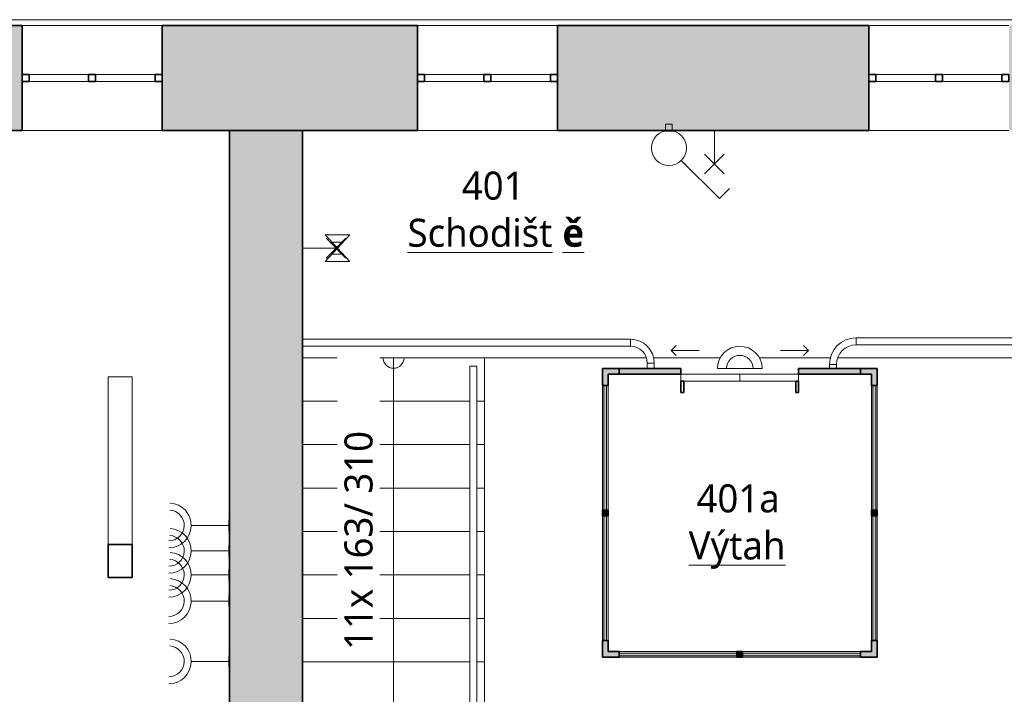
# Model space of a CAD drawing. Header units: metres. Extents: x -0.2 to 46.2, y -4.9 to 14.9.
# Tile 6 of 13: x 9.3 to 16.3, y 10 to 14.8. Entities that reach past the tile are written whole.
import ezdxf

# ---------------------------------------------------------------- set-up
doc = ezdxf.new("R2010")
doc.units = ezdxf.units.M
doc.linetypes.add('AV - Cerch_ 1 tecka 4mm', pattern=[0.006, 0.004, -0.001, 0, -0.001])
doc.linetypes.add('AV - Cerch_ 2 tecky 4mm', pattern=[0.008, 0.004, -0.0015, 0, -0.001, 0, -0.0015])
for name, color, linetype, lineweight, true_color in [('AV-KOTY', 5, 'Continuous', 13, 0x0000ff), ('AV-MISTNOSTI', 5, 'Continuous', 5, 0x0000ff), ('AV-TEXTY', 5, 'Continuous', 13, 0x0000ff)]:
    doc.layers.add(name, color=color, linetype=linetype, lineweight=lineweight, true_color=true_color)
doc.layers.add('AV-SRAFY', color=7, linetype='Continuous', lineweight=35)
doc.layers.add('AV-STAVBA', color=7, linetype='Continuous', lineweight=18)
doc.styles.add('Trebuchet MS', font='trebuc.ttf', dxfattribs={"height": 0.2})
doc.styles.add('Trebuchet MS_B', font='trebuc.ttf', dxfattribs={"height": 0.2})

# ---------------------------------------------------------------- blocks, each defined once
blk = doc.blocks.new('Systémový panel - Prosklený panel - Interiérový-1045395-4NP')
at = {"layer": 'AV-STAVBA', "true_color": 0xcccccc}
blk.add_hatch(color=254, dxfattribs=at).paths.add_polyline_path([(-0.445, 0.01), (-0.445, -0.01), (0.445, -0.01), (0.445, 0.01)])
at = {"layer": 'AV-STAVBA', "color": 254, "true_color": 0xcccccc}
for p, q in [((0.445, 0.01), (-0.445, 0.01)), ((-0.445, 0.01), (-0.445, -0.01)), ((0.445, -0.01), (0.445, 0.01)), ((-0.445, -0.01), (0.445, -0.01))]:
    blk.add_line(p, q, dxfattribs=at)
blk = doc.blocks.new('Systémový panel - Prosklený panel - Interiérový-1045121-4NP')
at = {"layer": 'AV-STAVBA', "true_color": 0xcccccc}
blk.add_hatch(color=254, dxfattribs=at).paths.add_polyline_path([(-0.42, 0.01), (-0.42, -0.01), (0.42, -0.01), (0.42, 0.01)])
at = {"layer": 'AV-STAVBA', "color": 254, "true_color": 0xcccccc}
for p, q in [((0.42, 0.01), (-0.42, 0.01)), ((-0.42, 0.01), (-0.42, -0.01)), ((0.42, -0.01), (0.42, 0.01)), ((-0.42, -0.01), (0.42, -0.01))]:
    blk.add_line(p, q, dxfattribs=at)
blk = doc.blocks.new('L Corner Mullion - 100x100-1398285-4NP')
at = {"layer": 'AV-STAVBA', "true_color": 0xcccccc}
blk.add_hatch(color=254, dxfattribs=at).paths.add_polyline_path([(-0.02, 0.1), (-0.02, 0.02), (-0.1, 0.02), (-0.1, -0.02), (0.02, -0.02), (0.02, 0.1)])
at = {"layer": 'AV-STAVBA', "color": 254, "lineweight": 35, "true_color": 0xcccccc}
for p, q in [((0.02, 0.1), (-0.02, 0.1)), ((-0.02, 0.1), (-0.02, 0.02)), ((0.02, -0.02), (0.02, 0.1)), ((-0.02, 0.02), (-0.1, 0.02)), ((-0.1, 0.02), (-0.1, -0.02)), ((-0.1, -0.02), (0.02, -0.02))]:
    blk.add_line(p, q, dxfattribs=at)
blk = doc.blocks.new('L Corner Mullion - 100x100-1398207-4NP')
at = {"layer": 'AV-STAVBA', "true_color": 0xcccccc}
blk.add_hatch(color=254, dxfattribs=at).paths.add_polyline_path([(0.02, 0.1), (0.02, -0.02), (-0.1, -0.02), (-0.1, 0.02), (-0.02, 0.02), (-0.02, 0.1)])
at = {"layer": 'AV-STAVBA', "color": 254, "lineweight": 35, "true_color": 0xcccccc}
for p, q in [((-0.02, 0.1), (0.02, 0.1)), ((-0.02, 0.02), (-0.02, 0.1)), ((0.02, 0.1), (0.02, -0.02)), ((-0.1, -0.02), (-0.1, 0.02)), ((-0.1, 0.02), (-0.02, 0.02)), ((0.02, -0.02), (-0.1, -0.02))]:
    blk.add_line(p, q, dxfattribs=at)
blk = doc.blocks.new('Obdélníková příčel - Koncepční příčel interiérová 40_40-1045116-4NP')
at = {"layer": 'AV-STAVBA', "true_color": 0xcccccc}
blk.add_hatch(color=254, dxfattribs=at).paths.add_polyline_path([(-0.02, -0.02), (-0.02, 0.02), (0.02, 0.02), (0.02, -0.02)])
at = {"layer": 'AV-STAVBA', "color": 254, "lineweight": 35, "true_color": 0xcccccc}
for p, q in [((-0.02, 0.02), (0.02, 0.02)), ((-0.02, -0.02), (-0.02, 0.02)), ((0.02, 0.02), (0.02, -0.02)), ((0.02, -0.02), (-0.02, -0.02))]:
    blk.add_line(p, q, dxfattribs=at)
blk = doc.blocks.new('L Corner Mullion - 100x100-1044972-4NP')
at = {"layer": 'AV-STAVBA', "true_color": 0xcccccc}
blk.add_hatch(color=254, dxfattribs=at).paths.add_polyline_path([(0.02, 0.1), (-0.02, 0.1), (-0.02, 0.02), (-0.1, 0.02), (-0.1, -0.02), (0.02, -0.02)])
at = {"layer": 'AV-STAVBA', "color": 254, "lineweight": 35, "true_color": 0xcccccc}
for p, q in [((0.02, 0.1), (-0.02, 0.1)), ((-0.02, 0.1), (-0.02, 0.02)), ((0.02, -0.02), (0.02, 0.1)), ((-0.02, 0.02), (-0.1, 0.02)), ((-0.1, 0.02), (-0.1, -0.02)), ((-0.1, -0.02), (0.02, -0.02))]:
    blk.add_line(p, q, dxfattribs=at)
blk = doc.blocks.new('Obdélníková příčel - Koncepční příčel interiérová 80_40-1045391-4NP')
at = {"layer": 'AV-STAVBA', "color": 254, "true_color": 0xcccccc}
for p, q in [((13.4248, 10.3582), (13.4248, 11.2482)), ((13.4648, 11.2482), (13.4648, 10.3582))]:
    blk.add_line(p, q, dxfattribs=at)
blk = doc.blocks.new('Obdélníková příčel - Koncepční příčel interiérová 80_40-1045120-4NP')
at = {"layer": 'AV-STAVBA', "color": 254, "true_color": 0xcccccc}
for p, q in [((14.4248, 10.2782), (15.2648, 10.2782)), ((15.2648, 10.2382), (14.4248, 10.2382))]:
    blk.add_line(p, q, dxfattribs=at)
blk = doc.blocks.new('WI_2 - 1000x450-1316788-4NP')
at = {"layer": 'AV-STAVBA', "color": 254, "linetype": 'AV - Cerch_ 1 tecka 4mm', "lineweight": 13, "true_color": 0xcccccc}
for p, q in [((1.63, 0.375), (0.63, 0.375)), ((1.63, -0.375), (0.63, -0.375))]:
    blk.add_line(p, q, dxfattribs=at)
at = {"layer": 'AV-STAVBA', "color": 254, "lineweight": 35, "true_color": 0xcccccc}
for p, q in [((0.68, 0.025), (0.63, 0.025)), ((0.63, 0.025), (0.63, -0.025)), ((0.68, -0.025), (0.68, 0.025)), ((1.155, 0.025), (1.105, 0.025)), ((1.105, 0.025), (1.105, -0.025)), ((1.155, -0.025), (1.155, 0.025)), ((1.63, 0.025), (1.58, 0.025)), ((1.58, 0.025), (1.58, -0.025)), ((1.63, -0.025), (1.63, 0.025)), ((0.63, -0.025), (0.68, -0.025)), ((1.105, -0.025), (1.155, -0.025)), ((1.58, -0.025), (1.63, -0.025))]:
    blk.add_line(p, q, dxfattribs=at)
at = {"layer": 'AV-STAVBA', "color": 254, "true_color": 0xcccccc}
for p, q in [((0.63, -0.025), (0.63, 0.025)), ((0.63, 0.025), (1.63, 0.025)), ((0.68, 0.025), (1.105, 0.025)), ((0.68, -0.025), (0.68, 0.025)), ((1.155, 0.025), (1.58, 0.025)), ((1.58, -0.025), (1.58, 0.025)), ((1.63, -0.025), (1.63, 0.025)), ((0.63, -0.025), (1.63, -0.025)), ((1.105, -0.025), (0.68, -0.025)), ((1.58, -0.025), (1.155, -0.025))]:
    blk.add_line(p, q, dxfattribs=at)
blk = doc.blocks.new('Railing - BA_Zdobný sloupek zábradlí-1391636-4NP')
at = {"layer": 'AV-STAVBA', "color": 254, "true_color": 0xcccccc}
for p, q in [((0.025, 0.025), (-0.025, 0.025)), ((-0.025, 0.025), (-0.025, -0.025)), ((0.025, -0.025), (0.025, 0.025)), ((-0.025, -0.025), (0.025, -0.025))]:
    blk.add_line(p, q, dxfattribs=at)
at = {"layer": 'AV-STAVBA', "color": 254, "true_color": 0xcccccc, "flags": 128}
for points in [[(0.02, 0), (0.02, 0.0008), (0.0199, 0.0016), (0.0199, 0.0024), (0.0197, 0.0032), (0.0196, 0.004), (0.0194, 0.0048), (0.0192, 0.0055), (0.019, 0.0063), (0.0187, 0.007), (0.0184, 0.0078), (0.0181, 0.0085), (0.0177, 0.0092), (0.0174, 0.0099), (0.0169, 0.0106), (0.0165, 0.0113), (0.016, 0.0119), (0.0156, 0.0126), (0.015, 0.0132), (0.0145, 0.0138), (0.0139, 0.0143), (0.0133, 0.0149), (0.0127, 0.0154), (0.0121, 0.0159), (0.0115, 0.0164), (0.0108, 0.0168), (0.0101, 0.0172), (0.0094, 0.0176), (0.0087, 0.018), (0.008, 0.0183), (0.0072, 0.0186), (0.0065, 0.0189), (0.0057, 0.0192), (0.005, 0.0194), (0.0042, 0.0196), (0.0034, 0.0197), (0.0026, 0.0198), (0.0018, 0.0199), (0.001, 0.02), (0.0002, 0.02), (-0.0006, 0.02), (-0.0014, 0.02), (-0.0022, 0.0199), (-0.003, 0.0198), (-0.0038, 0.0196), (-0.0045, 0.0195), (-0.0053, 0.0193), (-0.0061, 0.0191), (-0.0068, 0.0188), (-0.0076, 0.0185), (-0.0083, 0.0182), (-0.009, 0.0178), (-0.0097, 0.0175), (-0.0104, 0.0171), (-0.0111, 0.0166), (-0.0118, 0.0162), (-0.0124, 0.0157), (-0.013, 0.0152), (-0.0136, 0.0146), (-0.0142, 0.0141), (-0.0147, 0.0135), (-0.0153, 0.0129), (-0.0158, 0.0123), (-0.0163, 0.0116), (-0.0167, 0.011), (-0.0171, 0.0103), (-0.0175, 0.0096), (-0.0179, 0.0089), (-0.0182, 0.0082), (-0.0186, 0.0074), (-0.0188, 0.0067), (-0.0191, 0.0059), (-0.0193, 0.0052), (-0.0195, 0.0044), (-0.0197, 0.0036), (-0.0198, 0.0028), (-0.0199, 0.002), (-0.02, 0.0012), (-0.02, 0.0004), (-0.02, 0)], [(-0.02, 0), (-0.02, -0.0008), (-0.0199, -0.0016), (-0.0199, -0.0024), (-0.0197, -0.0032), (-0.0196, -0.004), (-0.0194, -0.0048), (-0.0192, -0.0055), (-0.019, -0.0063), (-0.0187, -0.007), (-0.0184, -0.0078), (-0.0181, -0.0085), (-0.0177, -0.0092), (-0.0174, -0.0099), (-0.0169, -0.0106), (-0.0165, -0.0113), (-0.016, -0.0119), (-0.0156, -0.0126), (-0.015, -0.0132), (-0.0145, -0.0138), (-0.0139, -0.0143), (-0.0133, -0.0149), (-0.0127, -0.0154), (-0.0121, -0.0159), (-0.0115, -0.0164), (-0.0108, -0.0168), (-0.0101, -0.0172), (-0.0094, -0.0176), (-0.0087, -0.018), (-0.008, -0.0183), (-0.0072, -0.0186), (-0.0065, -0.0189), (-0.0057, -0.0192), (-0.005, -0.0194), (-0.0042, -0.0196), (-0.0034, -0.0197), (-0.0026, -0.0198), (-0.0018, -0.0199), (-0.001, -0.02), (-0.0002, -0.02), (0.0006, -0.02), (0.0014, -0.02), (0.0022, -0.0199), (0.003, -0.0198), (0.0038, -0.0196), (0.0045, -0.0195), (0.0053, -0.0193), (0.0061, -0.0191), (0.0068, -0.0188), (0.0076, -0.0185), (0.0083, -0.0182), (0.009, -0.0178), (0.0097, -0.0175), (0.0104, -0.0171), (0.0111, -0.0166), (0.0118, -0.0162), (0.0124, -0.0157), (0.013, -0.0152), (0.0136, -0.0146), (0.0142, -0.0141), (0.0147, -0.0135), (0.0153, -0.0129), (0.0158, -0.0123), (0.0163, -0.0116), (0.0167, -0.011), (0.0171, -0.0103), (0.0175, -0.0096), (0.0179, -0.0089), (0.0182, -0.0082), (0.0186, -0.0074), (0.0188, -0.0067), (0.0191, -0.0059), (0.0193, -0.0052), (0.0195, -0.0044), (0.0197, -0.0036), (0.0198, -0.0028), (0.0199, -0.002), (0.02, -0.0012), (0.02, -0.0004), (0.02, 0)]]:
    blk.add_lwpolyline(points, dxfattribs=at)
at = {"layer": 'AV-STAVBA', "color": 254, "true_color": 0xcccccc}
for radius, start, end in [(0.06, 45.75389, 180), (0.04, 60, 180), (0.06, 180, 290.39112), (0.04, 180, 300)]:
    blk.add_arc((0, 0), radius, start, end, dxfattribs=at)
blk = doc.blocks.new('Railing - BA_Panel zábradlí-1398140-4NP')
at = {"layer": 'AV-STAVBA', "color": 254, "true_color": 0xcccccc}
for p, q in [((-0.0274, -0.11), (-0.0274, -0.095)), ((-0.0274, -0.11), (-0.0074, -0.11)), ((-0.0074, -0.095), (-0.0074, -0.11))]:
    blk.add_line(p, q, dxfattribs=at)
blk = doc.blocks.new('Railing - Railing-1398137-4NP')
at = {"layer": 'AV-STAVBA', "color": 254, "true_color": 0xcccccc}
for p, q in [((12.4794, 12.3159), (12.5294, 12.3159)), ((12.4794, 12.3159), (12.4794, 9.2759)), ((12.5294, 12.3159), (12.5294, 9.2759)), ((12.4794, 9.2759), (12.4794, 9.2209)), ((12.5294, 9.2759), (12.5294, 9.2209))]:
    blk.add_line(p, q, dxfattribs=at)
for name, p in [('Railing - BA_Panel zábradlí-1398140-4NP', (12.5194, 9.3709)), ('Railing - BA_Zdobný sloupek zábradlí-1391636-4NP', (12.5044, 9.1959))]:
    blk.add_blockref(name, p)
blk = doc.blocks.new('DO_2_Ocel__posuvné_výtahové - 800x1970-1045821-4NP')
at = {"layer": 'AV-STAVBA', "color": 254, "lineweight": 35, "true_color": 0xcccccc}
for p, q in [((-0.4, 0.15), (-0.42, 0.15)), ((-0.42, 0.15), (-0.42, 0.07)), ((-0.4, 0.07), (-0.4, 0.15)), ((0.42, 0.15), (0.4, 0.15)), ((0.4, 0.15), (0.4, 0.07)), ((0.42, 0.07), (0.42, 0.15)), ((-0.42, 0.07), (-0.4, 0.07)), ((0.4, 0.07), (0.42, 0.07))]:
    blk.add_line(p, q, dxfattribs=at)
at = {"layer": 'AV-STAVBA', "color": 254, "linetype": 'AV - Cerch_ 1 tecka 4mm', "true_color": 0xcccccc}
blk.add_line((-0.52, 0.02), (0.52, 0.02), dxfattribs=at)
at = {"layer": 'AV-STAVBA', "color": 254, "true_color": 0xcccccc}
for p, q in [((-0.42, 0.07), (0, 0.07)), ((-0.42, 0.02), (-0.42, 0.07)), ((0, 0.02), (-0.42, 0.02)), ((0, 0.07), (0.42, 0.07)), ((0, 0.07), (0.42, 0.07)), ((0, 0.02), (0, 0.07)), ((0.42, 0.02), (0, 0.02)), ((0.42, 0.07), (0.42, 0.02)), ((-0.4896, -0.15), (-0.4542, -0.1146)), ((0.4896, -0.15), (0.4542, -0.1146)), ((-0.4896, -0.15), (-0.2896, -0.15)), ((-0.4896, -0.15), (-0.4542, -0.1854)), ((0.4896, -0.15), (0.2896, -0.15)), ((0.4896, -0.15), (0.4542, -0.1854))]:
    blk.add_line(p, q, dxfattribs=at)
blk = doc.blocks.new('Railing - Railing-1398326-4NP')
at = {"layer": 'AV-STAVBA', "color": 254, "true_color": 0xcccccc}
for p, q in [((17.1648, 12.5182), (15.2348, 12.5182)), ((15.2348, 12.4682), (15.2348, 12.5182)), ((15.2348, 12.4682), (17.1648, 12.4682)), ((15.0448, 12.3282), (15.0948, 12.3282)), ((15.0448, 12.3282), (15.0448, 12.2982)), ((15.0948, 12.2982), (15.0948, 12.3282))]:
    blk.add_line(p, q, dxfattribs=at)
for radius in [0.19, 0.14]:
    blk.add_arc((15.2348, 12.3282), radius, 90, 180, dxfattribs=at)
blk = doc.blocks.new('Railing - Railing-1398582-4NP')
at = {"layer": 'AV-STAVBA', "color": 254, "true_color": 0xcccccc}
for p, q in [((13.6248, 12.5082), (11.2848, 12.5082)), ((13.6248, 12.4582), (13.6248, 12.5082)), ((11.2848, 12.4582), (13.6248, 12.4582)), ((13.7448, 12.3382), (13.7948, 12.3382)), ((13.7448, 12.3382), (13.7448, 12.2982)), ((13.7948, 12.2982), (13.7948, 12.3382))]:
    blk.add_line(p, q, dxfattribs=at)
for radius in [0.17, 0.12]:
    blk.add_arc((13.6248, 12.3382), radius, 0, 90, dxfattribs=at)
blk = doc.blocks.new('Řísma 2NP_ vnitroblok - Řísma 2NP_ vnitroblok-1646675-4NP')
at = {"layer": 'AV-STAVBA', "color": 254, "true_color": 0xcccccc}
blk.add_line((8.6949, 14.789), (25.1309, 14.789), dxfattribs=at)
blk = doc.blocks.new('D0089 - 1514 - OÚPSŘ_Benešova_rvt-1-4NP')
at = {"layer": 'AV-SRAFY', "lineweight": 5, "true_color": 0xcccccc}
h = blk.add_hatch(color=254, dxfattribs=at)
h.paths.add_polyline_path([(20.0748, 13.9982), (20.0748, 14.4982), (19.9248, 14.4982), (19.9248, 14.7482), (19.6248, 14.7482), (19.6248, 13.9982), (19.7803, 13.9982)])
h.paths.add_polyline_path([(18.6248, 13.9982), (18.6248, 14.7482), (16.3248, 14.7482), (16.3248, 13.9982)])
h.paths.add_polyline_path([(15.3248, 13.9982), (15.3248, 14.7482), (13.1048, 14.7482), (13.1048, 13.9982)])
h.paths.add_polyline_path([(12.1048, 13.9982), (12.1048, 14.7482), (10.2848, 14.7482), (10.2848, 13.9982), (11.731, 13.9982)])
h.paths.add_polyline_path([(9.2848, 13.9982), (9.2848, 14.7482), (7.0148, 14.7482), (7.0148, 13.9982), (8.7125, 13.9982)])
h.paths.add_polyline_path([(5.694, 13.9982), (6.0148, 13.9982), (6.0148, 14.7482), (4.3648, 14.7482), (4.3648, 13.9982)])
h.paths.add_polyline_path([(3.3648, 13.9982), (3.3648, 14.7482), (1.8448, 14.7482), (1.8448, 13.9982)])
h.paths.add_polyline_path([(0.8448, 13.9982), (0.8448, 14.7482), (0.3848, 14.7482), (0.3848, 13.9982)])
blk.add_hatch(color=254, dxfattribs=at).paths.add_polyline_path([(11.1098, 7.6182), (11.2848, 7.6182), (11.2848, 13.9982), (10.7648, 13.9982), (10.7648, 7.6182)])
at = {"layer": 'AV-SRAFY', "lineweight": 18, "true_color": 0xcccccc}
h = blk.add_hatch(color=254, dxfattribs=at)
h.paths.add_polyline_path([(14.8248, 12.2582), (15.2648, 12.2582), (15.2648, 12.2982), (14.8248, 12.2982)])
h.paths.add_polyline_path([(13.7433, 12.2582), (13.9848, 12.2582), (13.9848, 12.2982), (13.5448, 12.2982), (13.5448, 12.2582)])
at = {"layer": 'AV-KOTY', "color": 254, "true_color": 0xccccff}
for p, q in [((11.9348, 12.3759), (11.9348, 12.0659)), ((11.9348, 12.0659), (11.9348, 11.7559)), ((11.9348, 11.7559), (11.9348, 11.4459)), ((11.9348, 11.4459), (11.9348, 11.1359)), ((11.9348, 11.1359), (11.9348, 10.8259)), ((11.9348, 10.8259), (11.9348, 10.5159)), ((11.9348, 10.5159), (11.9348, 10.2059)), ((11.9348, 10.2059), (11.9348, 9.8959))]:
    blk.add_line(p, q, dxfattribs=at)
blk.add_arc((11.9348, 12.3759), 0.075, 180.10207, 359.89793, dxfattribs=at)
at = {"layer": 'AV-STAVBA', "color": 254, "lineweight": 35, "true_color": 0xcccccc}
for p, q in [((7.0148, 14.7482), (9.2848, 14.7482)), ((9.2848, 14.3982), (9.2848, 14.7482)), ((10.2848, 14.3982), (10.2848, 14.7482)), ((10.2848, 14.7482), (12.1048, 14.7482)), ((12.1048, 14.3982), (12.1048, 14.7482)), ((13.1048, 14.3982), (13.1048, 14.7482)), ((13.1048, 14.7482), (15.3248, 14.7482)), ((15.3248, 14.3982), (15.3248, 14.7482)), ((9.2848, 13.9982), (9.2848, 14.3482)), ((10.2848, 13.9982), (10.2848, 14.3482)), ((12.1048, 13.9982), (12.1048, 14.3482)), ((13.1048, 13.9982), (13.1048, 14.3482)), ((15.3248, 13.9982), (15.3248, 14.3482)), ((7.6248, 13.9982), (9.2848, 13.9982)), ((10.2848, 13.9982), (10.7648, 13.9982)), ((11.2848, 13.9982), (10.7648, 13.9982)), ((10.7648, 7.7682), (10.7648, 13.9982)), ((11.2848, 13.9982), (12.1048, 13.9982)), ((11.2848, 13.9982), (11.2848, 8.0382)), ((13.1048, 13.9982), (15.3248, 13.9982)), ((13.9848, 12.2982), (13.5448, 12.2982)), ((13.5448, 12.2982), (13.5448, 12.2582)), ((13.9848, 12.2582), (13.9848, 12.2982)), ((15.2648, 12.2982), (14.8248, 12.2982)), ((14.8248, 12.2982), (14.8248, 12.2582)), ((15.2648, 12.2582), (15.2648, 12.2982)), ((13.5448, 12.2582), (13.9848, 12.2582)), ((14.8248, 12.2582), (15.2648, 12.2582)), ((10.0698, 11.0437), (9.8998, 11.0437)), ((9.8998, 11.0437), (9.8998, 10.8076)), ((10.0698, 10.8076), (10.0698, 11.0437)), ((9.8998, 10.8076), (10.0698, 10.8076))]:
    blk.add_line(p, q, dxfattribs=at)
at = {"layer": 'AV-STAVBA', "color": 254, "true_color": 0xcccccc}
for p, q in [((9.2848, 14.7482), (10.2848, 14.7482)), ((12.1048, 14.7482), (13.1048, 14.7482)), ((15.3248, 14.7482), (16.3248, 14.7482)), ((10.2848, 13.9982), (9.2848, 13.9982)), ((13.1048, 13.9982), (12.1048, 13.9982)), ((16.3248, 13.9982), (15.3248, 13.9982)), ((11.2848, 12.3759), (13.7386, 12.3759)), ((12.5848, 12.3759), (12.5848, 12.0659)), ((13.7899, 12.3759), (14.2653, 12.3759)), ((14.5443, 12.3759), (15.0515, 12.3759)), ((15.1043, 12.3759), (17.1648, 12.3759)), ((9.8998, 12.201), (9.8998, 12.2405)), ((9.8998, 12.2405), (10.0698, 12.2405)), ((10.0698, 12.2405), (10.0698, 12.201)), ((9.8998, 12.201), (9.8998, 11.0437)), ((10.0698, 12.201), (10.0698, 11.0437)), ((12.4794, 12.0659), (11.2848, 12.0659)), ((12.5848, 12.0659), (12.5294, 12.0659)), ((12.5848, 12.0659), (12.5848, 11.7559)), ((12.4794, 11.7559), (11.2848, 11.7559)), ((12.5848, 11.7559), (12.5294, 11.7559)), ((12.5848, 11.7559), (12.5848, 11.4459)), ((12.4794, 11.4459), (11.2848, 11.4459)), ((12.5848, 11.4459), (12.5294, 11.4459)), ((12.5848, 11.4459), (12.5848, 11.1359)), ((12.4794, 11.1359), (11.2848, 11.1359)), ((12.5848, 11.1359), (12.5294, 11.1359)), ((12.5848, 11.1359), (12.5848, 10.8259)), ((12.4794, 10.8259), (11.2848, 10.8259)), ((12.5848, 10.8259), (12.5294, 10.8259)), ((12.5848, 10.8259), (12.5848, 10.5159)), ((12.4794, 10.5159), (11.2848, 10.5159)), ((12.5848, 10.5159), (12.5294, 10.5159)), ((12.5848, 10.5159), (12.5848, 10.2059)), ((12.4794, 10.2059), (11.2848, 10.2059)), ((12.5848, 10.2059), (12.5294, 10.2059)), ((12.5848, 10.2059), (12.5848, 9.8959))]:
    blk.add_line(p, q, dxfattribs=at)
at = {"layer": 'AV-STAVBA', "color": 254, "linetype": 'AV - Cerch_ 2 tecky 4mm', "true_color": 0xcccccc}
for p, q in [((12.4794, 12.0659), (11.2848, 12.0659)), ((12.5848, 12.0659), (12.5294, 12.0659)), ((12.4794, 11.7559), (11.2848, 11.7559)), ((12.5848, 11.7559), (12.5294, 11.7559)), ((12.4794, 11.4459), (11.2848, 11.4459)), ((12.5848, 11.4459), (12.5294, 11.4459)), ((12.4794, 11.1359), (11.2848, 11.1359)), ((12.5848, 11.1359), (12.5294, 11.1359)), ((12.4794, 10.8259), (11.2848, 10.8259)), ((12.5848, 10.8259), (12.5294, 10.8259)), ((12.4794, 10.5159), (11.2848, 10.5159)), ((12.5848, 10.5159), (12.5294, 10.5159)), ((12.4794, 10.2059), (11.2848, 10.2059)), ((12.5848, 10.2059), (12.5294, 10.2059))]:
    blk.add_line(p, q, dxfattribs=at)
at = {"layer": 'AV-STAVBA', "color": 254, "lineweight": 18, "true_color": 0xcccccc}
for name, p in [('Řísma 2NP_ vnitroblok - Řísma 2NP_ vnitroblok-1646675-4NP', (0, 0)), ('WI_2 - 1000x450-1316788-4NP', (8.6548, 14.3732)), ('WI_2 - 1000x450-1316788-4NP', (11.4748, 14.3732)), ('WI_2 - 1000x450-1316788-4NP', (14.6948, 14.3732)), ('Railing - Railing-1398582-4NP', (0, 0)), ('Railing - Railing-1398326-4NP', (0, 0)), ('Railing - Railing-1398137-4NP', (0, 0)), ('Obdélníková příčel - Koncepční příčel interiérová 80_40-1045391-4NP', (0, 0.93)), ('Obdélníková příčel - Koncepční příčel interiérová 80_40-1045391-4NP', (0, 0)), ('L Corner Mullion - 100x100-1044972-4NP', (15.3648, 10.2582)), ('Obdélníková příčel - Koncepční příčel interiérová 80_40-1045120-4NP', (-0.88, 0)), ('Obdélníková příčel - Koncepční příčel interiérová 80_40-1045120-4NP', (0, 0))]:
    blk.add_blockref(name, p, dxfattribs=at)
for name, p, rotation in [('DO_2_Ocel__posuvné_výtahové - 800x1970-1045821-4NP', (14.4048, 12.2782), 180), ('L Corner Mullion - 100x100-1398285-4NP', (13.4448, 12.2782), 180), ('Systémový panel - Prosklený panel - Interiérový-1045395-4NP', (13.4448, 11.7332), 90), ('Obdélníková příčel - Koncepční příčel interiérová 80_40-1045391-4NP', (28.8096, 22.5364), 180), ('Systémový panel - Prosklený panel - Interiérový-1045395-4NP', (15.3648, 11.7332), 270), ('Systémový panel - Prosklený panel - Interiérový-1045395-4NP', (13.4448, 10.8032), 90), ('Obdélníková příčel - Koncepční příčel interiérová 80_40-1045391-4NP', (28.8096, 21.6064), 180), ('Systémový panel - Prosklený panel - Interiérový-1045395-4NP', (15.3648, 10.8032), 270), ('L Corner Mullion - 100x100-1044972-4NP', (13.4448, 10.2582), 270), ('Systémový panel - Prosklený panel - Interiérový-1045121-4NP', (13.9648, 10.2582), 180), ('Systémový panel - Prosklený panel - Interiérový-1045121-4NP', (14.8448, 10.2582), 180)]:
    blk.add_blockref(name, p, dxfattribs=dict(at, rotation=rotation))
at = {"layer": 'AV-STAVBA', "color": 254, "lineweight": 18, "true_color": 0xcccccc, "extrusion": (0, 0, -1)}
for name, p, rotation in [('L Corner Mullion - 100x100-1398207-4NP', (-15.3648, 12.2782), 180), ('Obdélníková příčel - Koncepční příčel interiérová 40_40-1045116-4NP', (-13.4448, 11.2682), 90), ('Obdélníková příčel - Koncepční příčel interiérová 40_40-1045116-4NP', (-15.3648, 11.2682), 270)]:
    blk.add_blockref(name, p, dxfattribs=dict(at, rotation=rotation))
blk.add_blockref('Obdélníková příčel - Koncepční příčel interiérová 40_40-1045116-4NP', (-14.4048, 10.2582), dxfattribs=at)
at = {"layer": 'AV-KOTY', "color": 254, "lineweight": 5, "true_color": 0xccccff, "insert": (11.5847, 10.291), "char_height": 0.2, "width": 2.044303, "attachment_point": 1, "rotation": 90, "style": 'Trebuchet MS', "bg_fill": 3, "box_fill_scale": 1.25, "bg_fill_color": 256, "bg_fill_true_color": 13158600, "bg_fill_transparency": 0}
blk.add_mtext('11x 163/ 310', dxfattribs=at)
blk = doc.blocks.new('EF_Zásuvka - Dvojzásuvka-840806-4NP')
at = {"layer": 'AV-STAVBA'}
for p, q in [((7.7409, 13.9932), (7.7409, 13.9982)), ((7.8209, 13.9932), (7.7409, 13.9932)), ((7.8109, 13.9932), (7.7509, 13.9932)), ((7.7509, 13.9932), (7.8109, 13.9932)), ((7.8109, 13.9932), (7.7509, 13.9932)), ((7.7509, 13.9932), (7.8109, 13.9932)), ((7.7559, 13.9932), (7.8059, 13.9932)), ((7.7559, 13.9932), (7.8059, 13.9932)), ((7.7629, 13.9932), (7.8009, 13.9932)), ((7.7629, 13.9932), (7.8009, 13.9932)), ((7.7629, 13.9932), (7.8009, 13.9932)), ((7.7629, 13.9932), (7.8009, 13.9932)), ((7.7697, 13.9932), (7.7734, 13.9932)), ((7.7697, 13.9932), (7.7734, 13.9932)), ((7.771, 13.9932), (7.7747, 13.9932)), ((7.771, 13.9932), (7.7747, 13.9932)), ((7.7747, 13.9932), (7.7784, 13.9932)), ((7.7747, 13.9932), (7.7784, 13.9932)), ((7.7797, 13.9932), (7.7834, 13.9932)), ((7.7797, 13.9932), (7.7834, 13.9932)), ((7.7921, 13.9932), (7.7883, 13.9932)), ((7.7921, 13.9932), (7.7883, 13.9932)), ((7.7934, 13.9932), (7.7897, 13.9932)), ((7.7934, 13.9932), (7.7897, 13.9932)), ((7.8209, 13.9982), (7.8209, 13.9932))]:
    blk.add_line(p, q, dxfattribs=at)
blk = doc.blocks.new('EF_Vypínač - Jednoklapka-835338-4NP')
at = {"layer": 'AV-STAVBA'}
for p, q in [((3.046, 5.5982), (3.046, 5.6432)), ((3.046, 5.6432), (3.094, 5.6432)), ((3.094, 5.6432), (3.094, 5.5982)), ((3.03, 5.5932), (3.03, 5.5982)), ((3.03, 5.5982), (3.11, 5.5982)), ((3.11, 5.5932), (3.03, 5.5932)), ((3.04, 5.5932), (3.1, 5.5932)), ((3.1, 5.5932), (3.04, 5.5932)), ((3.11, 5.5982), (3.11, 5.5932))]:
    blk.add_line(p, q, dxfattribs=at)
blk = doc.blocks.new('LF_polokoule_face - LF_polokoule_face-899879-4NP')
at = {"layer": 'AV-STAVBA', "color": 5, "true_color": 0x0000ff}
for p, q in [((14.348, 8.2073), (14.2065, 8.3487)), ((14.2065, 8.2073), (14.348, 8.3487)), ((14.2772, 8.0382), (14.2772, 8.278))]:
    blk.add_line(p, q, dxfattribs=at)
blk = doc.blocks.new('LF_Svítidlo nouzové nástěnné - Svítidlo nástěnné_nouzové-902812-4NP')
at = {"layer": 'AV-STAVBA', "color": 5, "true_color": 0x0000ff}
for p, q in [((14.3716, 8.1998), (14.1829, 8.3766)), ((14.1829, 8.1998), (14.3716, 8.3766)), ((14.1829, 8.1998), (14.1829, 8.3766)), ((14.3716, 8.1998), (14.3716, 8.3766)), ((14.2341, 8.2478), (14.2341, 8.3286)), ((14.3204, 8.2478), (14.3204, 8.3286))]:
    blk.add_line(p, q, dxfattribs=at)
blk = doc.blocks.new('LF_polokoule_face - LF_polokoule_face-V7-4NP')
at = {"layer": 'AV-STAVBA', "color": 5, "true_color": 0x0000ff}
for p, q in [((-0.16, 0), (-0.095, 0)), ((-0.095, 0), (0.095, 0)), ((0.095, 0), (0.16, 0))]:
    blk.add_line(p, q, dxfattribs=at)
for radius in [0.16, 0.095]:
    blk.add_arc((0, 0), radius, 180, 360, dxfattribs=at)

msp = doc.modelspace()

# ---------------------------------------------------------------- block references
at = {"lineweight": 5}
msp.add_blockref('D0089 - 1514 - OÚPSŘ_Benešova_rvt-1-4NP', (0, 0), dxfattribs=at)

# ---------------------------------------------------------------- next in the draw order: linework, layer by layer
at = {"layer": 'AV-TEXTY', "lineweight": 5}
for p, q in [((13.9877, 13.7848), (14.0174, 13.7551)), ((13.9877, 13.7848), (14.2604, 13.5122)), ((14.2604, 13.5122), (14.3323, 13.5841)), ((10.4916, 11.1792), (10.7648, 11.1792)), ((10.4916, 10.9975), (10.7648, 10.9975)), ((10.4916, 10.8268), (10.7648, 10.8268)), ((10.4916, 10.6395), (10.7648, 10.6395)), ((10.4916, 10.2088), (10.7648, 10.2088))]:
    msp.add_line(p, q, dxfattribs=at)
msp.add_circle((13.8993, 13.8732), 0.125, dxfattribs=at)
for centre, radius in [((10.3316, 11.1792), 0.16), ((10.3316, 11.1792), 0.11), ((10.3316, 10.9975), 0.16), ((10.3316, 10.9975), 0.11), ((10.3316, 10.8268), 0.16), ((10.3316, 10.8268), 0.11), ((10.3316, 10.6395), 0.16), ((10.3316, 10.6395), 0.11), ((10.3316, 10.2088), 0.16), ((10.3316, 10.2088), 0.11)]:
    msp.add_arc(centre, radius, 270, 86.41054, dxfattribs=at)

# ---------------------------------------------------------------- next in the draw order: block references
at = {"layer": 'AV-STAVBA'}
msp.add_blockref('EF_Vypínač - Jednoklapka-835338-4NP', (10.8294, 8.4), dxfattribs=at)
at = {"layer": 'AV-STAVBA', "color": 5, "true_color": 0x0000ff}
for name, p, rotation in [('LF_polokoule_face - LF_polokoule_face-899879-4NP', (28.5008, 22.0364), 180), ('LF_polokoule_face - LF_polokoule_face-899879-4NP', (3.2466, 27.4351), 270.0000000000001), ('LF_Svítidlo nouzové nástěnné - Svítidlo nástěnné_nouzové-902812-4NP', (3.2466, 27.4351), 270.0000000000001)]:
    msp.add_blockref(name, p, dxfattribs=dict(at, rotation=rotation))
at = {"layer": 'AV-STAVBA', "color": 5, "true_color": 0x0000ff, "extrusion": (0, 0, -1), "rotation": 180}
msp.add_blockref('LF_polokoule_face - LF_polokoule_face-V7-4NP', (-14.4048, 12.2982), dxfattribs=at)
at = {"layer": 'AV-STAVBA', "rotation": 270.0000000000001}
for p in [(-3.2334, 18.9601), (-3.2334, 18.7784), (-3.2334, 18.6077), (-3.2334, 18.4205), (-3.2334, 17.9897)]:
    msp.add_blockref('EF_Zásuvka - Dvojzásuvka-840806-4NP', p, dxfattribs=at)

# ---------------------------------------------------------------- next in the draw order: texts
at = {"layer": 'AV-MISTNOSTI', "char_height": 0.2, "attachment_point": 1, "style": 'Trebuchet MS_B'}
for s, insert, width in [('401', (12.422, 13.7043), 0.601266), ('\\LSchodišt', (12.035, 13.368), 1.338818), ('\\L\\fTrebuchet MS|b1|i0|c238|p34|;\\Lě', (13.1397, 13.368), 0.200422), ('401a', (14.0964, 11.4725), 0.785654), ('\\LVýtah', (14.0404, 11.1362), 0.921941)]:
    msp.add_mtext(s, dxfattribs=dict(at, insert=insert, width=width))

doc.saveas('drawing.dxf')
